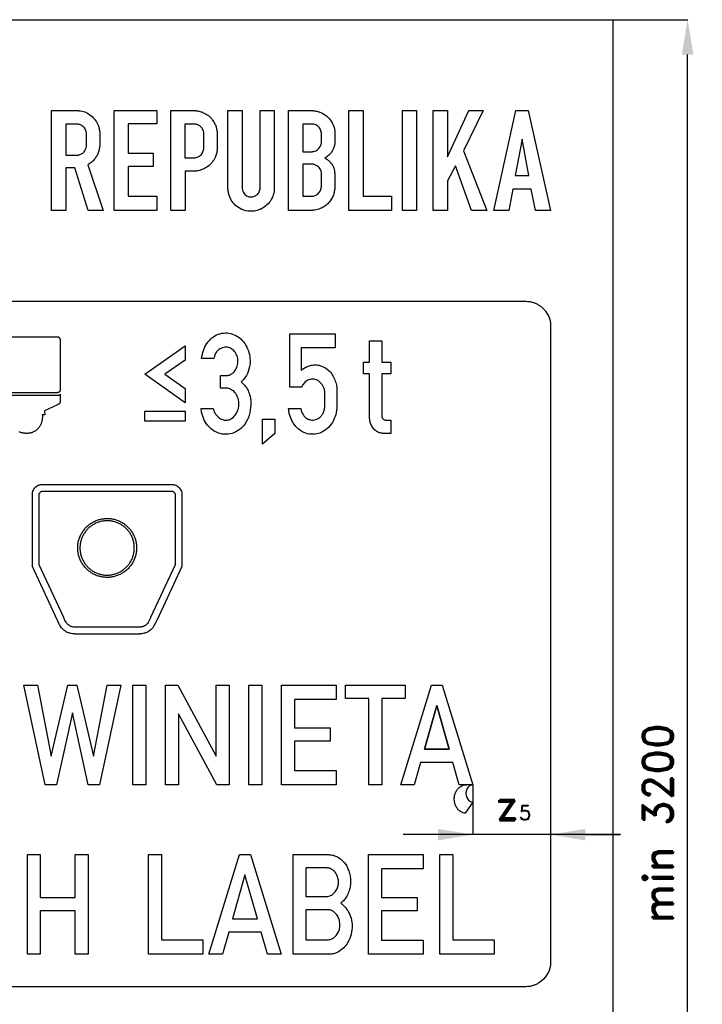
# Model space of a CAD drawing. Header units: millimetres. Extents: x -411 to 11679, y -762 to 3466.
# Tile 13 of 19: x 5809 to 7179, y 1250 to 3225. Entities that reach past the tile are written whole.
import ezdxf

# ---------------------------------------------------------------- set-up
doc = ezdxf.new("R2010")
doc.units = ezdxf.units.MM
doc.header["$LTSCALE"] = 5
doc.layers.add('Kóty', color=2, linetype='Continuous')
doc.layers.add('Značka', color=7, linetype='Continuous')
doc.styles.get("Standard").update_dxf_attribs({"font": 'romand.shx', "height": 60})
doc.dimstyles.get("Standard").update_dxf_attribs({"dimtxt": 60, "dimasz": 70, "dimexe": 0.18, "dimexo": 0.0625, "dimgap": 30, "dimtad": 1, "dimdec": 0, "dimzin": 0, "dimdsep": 46, "dimtxsty": 'Standard', "dimcen": 0.09, "dimadec": 0, "dimazin": 0, "dimtfac": 1, "dimtdec": 0, "dimtofl": 0, "dimtmove": 0, "dimatfit": 3, "dimfxl": 1, "dimtolj": 1, "dimtzin": 0, "dimarcsym": 0})

# ---------------------------------------------------------------- blocks, each defined once
blk = doc.blocks.new('*D20')
at = {"layer": 'Defpoints', "color": 0, "transparency": 16777216}
for p in [(7000, 3225), (7150, 3225), (7000, 0)]:
    blk.add_point(p, dxfattribs=at)
at = {"layer": 'Kóty', "color": 0, "lineweight": -2, "transparency": 16777216}
for p, q in [((7000.1, 3225), (7150.2, 3225)), ((7150, 70), (7150, 3155)), ((7000.1, 0), (7150.2, 0))]:
    blk.add_line(p, q, dxfattribs=at)
at = {"layer": 'Kóty', "color": 0, "transparency": 16777216}
for points in [[(7138.3, 3155), (7161.7, 3155), (7150, 3225)], [(7138.3, 70), (7161.7, 70), (7150, 0)]]:
    blk.add_solid(points, dxfattribs=at)
at = {"layer": 'Kóty', "color": 0, "transparency": 16777216, "insert": (7090, 1612.5), "char_height": 60, "attachment_point": 5, "rotation": 90}
blk.add_mtext('\\A1;min 3200', dxfattribs=at)

msp = doc.modelspace()

# ---------------------------------------------------------------- linework, layer by layer
at = {"layer": 'Kóty'}
for p, q in [((6718.91, 1689.938), (6718.91, 1589.82)), ((6718.91, 1689.875), (6718.91, 1589.82)), ((7015, 1590), (6578.91, 1590)), ((6875, 1590.062), (6875, 1590.18)), ((6875, 1590.062), (6875, 1590.18)), ((6945, 1590), (7015, 1590))]:
    msp.add_line(p, q, dxfattribs=at)
for points in [[(6648.91, 1601.667), (6648.91, 1578.333), (6718.91, 1590)], [(6945, 1601.667), (6945, 1578.333), (6875, 1590)]]:
    msp.add_solid(points, dxfattribs=at)
at = {"layer": 'Značka', "color": 5}
for points in [[(4500, 0), (4500, 3225), (7000, 3225), (7000, 0), (4500, 0)], [(5998.96, 2842.5), (5998.96, 3042.5), (6084.54, 3042.5), (6084.54, 3016), (6027.36, 3016), (6027.36, 2956.94), (6077.46, 2956.94), (6077.46, 2930.15), (6027.36, 2930.15), (6027.36, 2871.02), (6084.54, 2871.02), (6084.54, 2842.5), (5998.96, 2842.5)], [(6470.25, 2842.5), (6470.25, 3042.5), (6498.84, 3042.5), (6498.84, 2870.85), (6555.98, 2870.85), (6555.98, 2842.5), (6470.25, 2842.5)], [(6577.65, 2842.5), (6577.65, 3042.5), (6606.17, 3042.5), (6606.17, 2842.5), (6577.65, 2842.5)], [(6639.5, 2842.52), (6639.5, 3042.5), (6668.06, 3042.5), (6668.06, 2949.81), (6711.15, 3042.5), (6739.92, 3042.5), (6700.23, 2962.17), (6746.71, 2842.52), (6716.23, 2842.52), (6684.15, 2931.65), (6668.06, 2901.6), (6668.06, 2842.52), (6639.5, 2842.52)], [(6760.88, 2842.5), (6805.23, 3042.52), (6830.27, 3042.52), (6875, 2842.5), (6844.59, 2842.5), (6836.29, 2885.31), (6799.06, 2885.31), (6791, 2842.5), (6760.88, 2842.5)], [(6804.15, 2912.17), (6831.48, 2912.17), (6817.73, 2985.21), (6804.15, 2912.17)], [(6060.47, 2513.57), (6141.28, 2570.71), (6141.28, 2542.14), (6100.88, 2513.57), (6141.28, 2485), (6141.28, 2456.43), (6060.47, 2513.57)], [(6060.47, 2439.29), (6141.28, 2439.29), (6141.28, 2419.29), (6060.47, 2419.29), (6060.47, 2439.29)], [(6297.08, 2373.33), (6297.08, 2423.67), (6321.45, 2423.67), (6321.45, 2395), (6297.08, 2373.33)], [(5860.45, 1690), (5817.95, 1890), (5845.54, 1890), (5872.72, 1747.27), (5906.19, 1890), (5924.43, 1890), (5957.75, 1747.27), (5985.26, 1890), (6012.7, 1890), (5969.96, 1690), (5947.15, 1690), (5915.15, 1834.19), (5883.26, 1690), (5860.45, 1690)], [(6036.79, 1690), (6036.79, 1889.98), (6062.55, 1889.98), (6062.55, 1690), (6036.79, 1690)], [(6102.24, 1690), (6102.24, 1890), (6126.64, 1890), (6203.86, 1747.25), (6203.86, 1890), (6229.9, 1890), (6229.72, 1690), (6205.32, 1690), (6127.93, 1832.56), (6127.93, 1690), (6102.24, 1690)], [(6269.56, 1690), (6269.56, 1889.98), (6295.33, 1889.98), (6295.33, 1690), (6269.56, 1690)], [(6334.99, 1690), (6334.99, 1889.98), (6444.68, 1889.98), (6444.68, 1861.15), (6360.8, 1861.15), (6360.8, 1804.13), (6432.3, 1804.13), (6432.3, 1777.33), (6360.8, 1777.33), (6360.8, 1718.42), (6444.49, 1718.42), (6444.49, 1690), (6334.99, 1690)], [(6510.36, 1690), (6510.36, 1863.04), (6463.1, 1863.04), (6463.1, 1889.98), (6583.39, 1889.98), (6583.39, 1863.04), (6536.11, 1863.04), (6536.11, 1690), (6510.36, 1690)], [(6574.18, 1690), (6635.79, 1890.02), (6657.27, 1890.02), (6718.91, 1690), (6691.61, 1690), (6678.91, 1734.69), (6613.87, 1734.69), (6601.38, 1690), (6574.18, 1690)], [(6671.44, 1761.25), (6646.5, 1849.13), (6621.62, 1761.25), (6671.44, 1761.25)], [(6621.64, 1761.45), (6646.55, 1848.95), (6671.45, 1761.45), (6621.64, 1761.45)], [(5825.1, 1350), (5825.1, 1550), (5850.85, 1550), (5850.85, 1464.19), (5920.74, 1464.19), (5920.74, 1550), (5946.63, 1550), (5946.63, 1350), (5920.74, 1350), (5920.74, 1437.38), (5850.85, 1437.38), (5850.85, 1350), (5825.1, 1350)], [(6068.06, 1350), (6068.06, 1550), (6093.9, 1550), (6093.9, 1378.69), (6177.27, 1378.69), (6177.27, 1350), (6068.06, 1350)], [(6189.31, 1350), (6250.92, 1550.02), (6272.4, 1550.02), (6334.04, 1350), (6306.73, 1350), (6294.04, 1394.69), (6228.99, 1394.69), (6216.51, 1350), (6189.31, 1350)], [(6509.85, 1350), (6509.85, 1549.98), (6619.53, 1549.98), (6619.53, 1521.15), (6535.65, 1521.15), (6535.65, 1464.13), (6607.15, 1464.13), (6607.15, 1437.33), (6535.65, 1437.33), (6535.65, 1378.42), (6619.34, 1378.42), (6619.34, 1350), (6509.85, 1350)], [(6652.82, 1350), (6652.82, 1550), (6678.66, 1550), (6678.66, 1378.69), (6762.03, 1378.69), (6762.03, 1350), (6652.82, 1350)], [(6286.56, 1421.25), (6261.63, 1509.13), (6236.75, 1421.25), (6286.56, 1421.25)]]:
    msp.add_lwpolyline(points, dxfattribs=at)
for points in [[(5873.56, 2842.52), (5873.56, 3042.5), (5926.02, 3042.5, -0.00252338), (5927.38, 3042.49, -0.00813019), (5928.73, 3042.46, -0.083772), (5940.21, 3039.91, -0.0686112), (5950.6, 3033.96, -0.0685451), (5959.78, 3025.39, -0.0720567), (5966.15, 3014.75, -0.0376062), (5968.49, 3008.3, -0.030236), (5969.94, 3001.6), (5970.09, 3000.66), (5970.23, 2999.71), (5970.23, 2972.33), (5970.09, 2971.16), (5969.94, 2969.98, -0.0347004), (5968.29, 2961.85, -0.0482019), (5965.33, 2954.1, -0.0497557), (5961.3, 2947.29, -0.045045), (5956.04, 2941.35, -0.0273047), (5952.29, 2938.05, -0.0271387), (5948.21, 2935.19), (5947.19, 2934.56), (5946.17, 2933.94), (5977.29, 2842.52), (5946.79, 2842.52), (5920, 2928.04), (5902.23, 2928.04), (5902.23, 2842.52), (5873.56, 2842.52)], [(6112.88, 2842.52), (6112.88, 3042.5), (6161.46, 3042.5), (6162.51, 3042.42), (6163.56, 3042.33, -0.0411789), (6171.17, 3040.99, -0.0447111), (6178.46, 3038.35, -0.0661202), (6188.18, 3032.48, -0.0645554), (6196.08, 3024.29, -0.0471204), (6200.52, 3017.46, -0.0483351), (6203.56, 3009.96), (6204.76, 3005.29), (6205.54, 3000.54), (6205.68, 2999.45), (6205.81, 2998.35), (6205.81, 2965.62), (6205.82, 2965.1), (6205.81, 2964.58, -0.0645518), (6204.59, 2956.35, -0.0470074), (6201.54, 2948.48, -0.0589135), (6195.46, 2938.52, -0.0700114), (6187.15, 2930.52, -0.0633841), (6177.86, 2925.11, -0.0514518), (6167.56, 2921.94, -0.0149898), (6165.13, 2921.47, -0.0231053), (6162.69, 2921.19, -0.0105897), (6161.42, 2921.13, -0.00346678), (6160.15, 2921.1), (6141.33, 2921.1), (6141.33, 2842.52), (6112.88, 2842.52)], [(6227.48, 3042.5), (6255.98, 3042.5), (6255.98, 2887.73), (6256.03, 2887.02), (6256.08, 2886.31, 0.0671821), (6257.32, 2881.05, 0.075743), (6259.98, 2876.33, 0.0682725), (6263.08, 2873.06, 0.0699417), (6266.94, 2870.75, 0.0785404), (6271.91, 2869.38, 0.0781207), (6277.06, 2869.6, 0.0795718), (6282.11, 2871.33, 0.0719254), (6286.46, 2874.5, 0.0591245), (6289.18, 2877.65, 0.0748185), (6290.94, 2881.33), (6291.45, 2883.34), (6291.79, 2885.4), (6291.88, 2885.94), (6291.96, 2886.48), (6291.96, 3042.5), (6320.44, 3042.5), (6320.44, 2885.6), (6320.43, 2884.75), (6320.42, 2883.9, -0.0477155), (6319.61, 2877.72, -0.0370364), (6317.75, 2871.71, -0.0655104), (6311.9, 2860.51, -0.0715141), (6303.27, 2851.31, -0.0754154), (6292.35, 2844.48, -0.0739115), (6279.83, 2841.12, -0.0916775), (6263.38, 2841.77, -0.0962562), (6248.33, 2848.31, -0.0816738), (6238.06, 2857.48, -0.0765932), (6231.13, 2869.33, -0.0429458), (6228.71, 2876.66, -0.0422682), (6227.58, 2884.25), (6227.53, 2885.07), (6227.48, 2885.9), (6227.48, 3042.5)], [(6348.79, 2842.5), (6348.79, 3042.5), (6397.69, 3042.5), (6398.6, 3042.4), (6399.5, 3042.29, -0.0258967), (6405.94, 3041.18, -0.0351639), (6412.19, 3039.29, -0.0748305), (6423.36, 3033.26, -0.0704432), (6432.52, 3024.13, -0.0786978), (6439.55, 3012.11, -0.101514), (6441.92, 2998.77), (6441.92, 2998.28), (6441.92, 2997.79), (6441.92, 2978.02), (6441.86, 2977.54), (6441.79, 2977.06), (6441.12, 2972.86), (6440.08, 2968.73, -0.05561), (6437.4, 2962.41, -0.0512712), (6433.42, 2956.77, -0.0369702), (6429.96, 2953.17, -0.0384838), (6426.02, 2950.15), (6423.94, 2948.85), (6421.81, 2947.62), (6423.93, 2946.37), (6426, 2945.04, -0.0420101), (6431, 2941.03, -0.0476184), (6435.21, 2936.19, -0.0521892), (6438.6, 2930.51, -0.0551897), (6440.71, 2924.27), (6441.26, 2921.45), (6441.61, 2918.6), (6441.67, 2917.94), (6441.73, 2917.27), (6441.73, 2887.21), (6441.68, 2886.46), (6441.63, 2885.71, -0.0350002), (6440.59, 2878.66, -0.0419414), (6438.48, 2871.85, -0.0589461), (6434.03, 2863.29, -0.0541529), (6427.75, 2855.9, -0.0570342), (6419.57, 2849.4, -0.0592647), (6410.15, 2844.98, -0.0348489), (6404.54, 2843.39, -0.036603), (6398.79, 2842.62), (6397.48, 2842.55), (6396.17, 2842.5), (6348.79, 2842.5)], [(5902.23, 3015.48), (5902.23, 2953.17), (5924.04, 2953.17, 0.00256845), (5924.8, 2953.19, 0.00828204), (5925.56, 2953.23, 0.0895706), (5931.93, 2954.88, 0.0957603), (5937.29, 2958.69, 0.0605289), (5939.94, 2961.87, 0.04532), (5941.85, 2965.54), (5942.81, 2968.15), (5943.36, 2970.85), (5943.43, 2971.57), (5943.48, 2972.29), (5943.48, 2996.19), (5943.42, 2996.84), (5943.36, 2997.5), (5942.78, 3000.82, 0.0444539), (5941.69, 3004.02, 0.0627995), (5939.51, 3007.83, 0.0609317), (5936.46, 3011, 0.053174), (5933.3, 3013.18, 0.0528584), (5929.77, 3014.65, 0.0334215), (5927.47, 3015.21, 0.0347443), (5925.13, 3015.46, 0.00920793), (5924.3, 3015.48), (5923.48, 3015.48), (5902.23, 3015.48)], [(6141.19, 3015.48), (6141.19, 2947.96), (6159.21, 2947.96, 0.00352161), (6160.04, 2947.97, 0.00933809), (6160.88, 2948, 0.0692047), (6165.66, 2948.97, 0.0667948), (6170.04, 2951.19, 0.0622436), (6173.55, 2954.08, 0.0601584), (6176.25, 2957.73, 0.0566457), (6178.04, 2961.64, 0.0604944), (6178.88, 2965.83), (6178.92, 2966.39), (6178.96, 2966.94), (6178.96, 2997.21), (6178.87, 2998.22), (6178.75, 2999.23, 0.0711763), (6177.31, 3004.11, 0.0717563), (6174.54, 3008.44, 0.0763804), (6170.48, 3012.17, 0.0732031), (6165.52, 3014.54, 0.0326506), (6163.32, 3015.15, 0.0366988), (6161.06, 3015.44), (6160.19, 3015.47), (6159.31, 3015.48), (6141.19, 3015.48)], [(6377.44, 3015.48), (6377.44, 2960.15), (6395.88, 2960.15), (6396.57, 2960.2), (6397.27, 2960.27, 0.0463468), (6401.62, 2961.11, 0.0707589), (6405.63, 2962.92, 0.065286), (6408.71, 2965.32, 0.0467665), (6411.21, 2968.37), (6412.72, 2970.83), (6413.88, 2973.46), (6414.52, 2975.6), (6414.9, 2977.81), (6414.95, 2978.31), (6415, 2978.81), (6415, 2996.69), (6414.94, 2997.25), (6414.88, 2997.81), (6414.02, 3001.99, 0.058782), (6412.36, 3005.9, 0.0728727), (6409.46, 3009.82, 0.0652002), (6405.56, 3012.85, 0.0555395), (6402, 3014.59, 0.06834), (6398.17, 3015.4), (6397.19, 3015.46), (6396.21, 3015.48), (6377.44, 3015.48)], [(6377.44, 2935.04), (6377.44, 2870.83), (6395.52, 2870.85), (6396.11, 2870.87), (6396.69, 2870.9, 0.0526488), (6400.58, 2871.53, 0.0591989), (6404.25, 2873, 0.0603808), (6407.63, 2875.27, 0.0510381), (6410.44, 2878.23), (6412.4, 2881.11), (6413.86, 2884.27), (6414.48, 2886.21), (6414.86, 2888.21), (6414.93, 2888.84), (6414.98, 2889.48), (6414.98, 2915.46), (6414.94, 2916.51), (6414.88, 2917.56), (6414.21, 2921.05), (6412.88, 2924.37, 0.059497), (6410.42, 2928.25, 0.0704786), (6407.11, 2931.33, 0.0415759), (6404.69, 2932.81), (6402.08, 2933.96), (6400.26, 2934.59, 0.0447393), (6398.38, 2934.96), (6397.43, 2935.03), (6396.48, 2935.04), (6377.44, 2935.04)], [(4675, 2660), (6825, 2660), (6825.2, 2660), (6825.39, 2660, -0.032197), (6831.85, 2659.55, -0.0354505), (6838.19, 2658.23, -0.0362968), (6844.33, 2656.15, -0.0344499), (6850.11, 2653.24, -0.0336958), (6855.5, 2649.64, -0.0341167), (6860.36, 2645.36, -0.0341813), (6864.65, 2640.5), (6868.24, 2635.11), (6871.13, 2629.33), (6873.23, 2623.19), (6874.57, 2616.85), (6875, 2610.39), (6875, 2610.2), (6875, 2610), (6875, 1335), (6875, 1334.8), (6875, 1334.61), (6874.55, 1328.15), (6873.23, 1321.81), (6871.15, 1315.67), (6868.24, 1309.89), (6864.64, 1304.5), (6860.36, 1299.64), (6855.5, 1295.35), (6850.11, 1291.76, -0.0340264), (6844.33, 1288.87, -0.033371), (6838.19, 1286.77, -0.0341459), (6831.85, 1285.43, -0.0367388), (6825.39, 1285), (6825.2, 1285), (6825, 1285), (4675, 1285)], [(5662.61, 2588.84), (5885.72, 2588.84), (5885.86, 2588.84), (5885.99, 2588.83, -0.0501091), (5886.8, 2588.71), (5887.56, 2588.42), (5888.19, 2588.04), (5888.74, 2587.55), (5889.27, 2586.91), (5889.7, 2586.2), (5890.01, 2585.5), (5890.23, 2584.77), (5890.4, 2583.99), (5890.47, 2583.19), (5890.47, 2583.07), (5890.47, 2582.95), (5890.47, 2582.94), (5890.47, 2581.43), (5890.47, 2579.92), (5890.47, 2576.89), (5890.47, 2573.87), (5890.47, 2566.31), (5890.47, 2558.76), (5890.47, 2548.68), (5890.47, 2538.6), (5890.47, 2528.53), (5890.47, 2518.45), (5890.47, 2510.39), (5890.47, 2502.33), (5890.47, 2493.76), (5890.47, 2485.2), (5890.47, 2483.69), (5890.47, 2482.18), (5890.47, 2482.14), (5890.47, 2482.11), (5890.47, 2482.05), (5890.47, 2481.98), (5890.47, 2481.83), (5890.46, 2481.67), (5890.45, 2481.45), (5890.44, 2481.24), (5890.42, 2481.03), (5890.4, 2480.82), (5890.38, 2480.65), (5890.35, 2480.48), (5890.31, 2480.27), (5890.27, 2480.07), (5890.24, 2479.93), (5890.2, 2479.78), (5890.17, 2479.67), (5890.13, 2479.55), (5890.09, 2479.44), (5890.05, 2479.33), (5890.01, 2479.24), (5889.97, 2479.15), (5889.92, 2479.04), (5889.86, 2478.93), (5889.79, 2478.81), (5889.72, 2478.69), (5889.66, 2478.6), (5889.59, 2478.5), (5889.52, 2478.41), (5889.44, 2478.32), (5889.38, 2478.25), (5889.32, 2478.19), (5889.23, 2478.1), (5889.15, 2478.03), (5889.03, 2477.92), (5888.91, 2477.83), (5888.81, 2477.75), (5888.71, 2477.68), (5888.6, 2477.61), (5888.49, 2477.55), (5888.4, 2477.5), (5888.31, 2477.45), (5888.19, 2477.4), (5888.07, 2477.34), (5887.9, 2477.27), (5887.72, 2477.2), (5887.57, 2477.15), (5887.42, 2477.1), (5887.27, 2477.06), (5887.12, 2477.02), (5887, 2476.99), (5886.87, 2476.96), (5886.72, 2476.93), (5886.56, 2476.9), (5886.27, 2476.84), (5885.97, 2476.8), (5885.72, 2476.77), (5885.46, 2476.74), (5885.21, 2476.72), (5884.96, 2476.7), (5884.76, 2476.69), (5884.56, 2476.69), (5884.31, 2476.68), (5884.05, 2476.68), (5883.99, 2476.68), (5883.93, 2476.68), (5883.87, 2476.68), (5883.82, 2476.67), (5883.77, 2476.67), (5883.72, 2476.67), (5883.67, 2476.67), (5883.63, 2476.67), (5883.59, 2476.67), (5883.54, 2476.67), (5883.53, 2476.67), (5883.53, 2476.67), (5661.01, 2476.69)], [(6197.97, 2445.06), (6198.62, 2442.73), (6199.35, 2440.42, 0.060116), (6202.65, 2433.69, 0.0697336), (6207.6, 2427.98, 0.0825448), (6214.38, 2423.46, 0.0995801), (6222.21, 2421.62, 0.0931066), (6229.58, 2422.53, 0.0814393), (6236.25, 2425.9, 0.101092), (6243.45, 2433.43, 0.075204), (6247.69, 2443.12, 0.0830691), (6249.39, 2455.57, 0.0927565), (6246.72, 2467.79, 0.0842191), (6241.42, 2476.9, 0.104839), (6233.31, 2483.35, 0.0502515), (6229.23, 2485.06, 0.0506308), (6224.9, 2485.92), (6223.94, 2486), (6222.97, 2486.06), (6212.49, 2486.06), (6212.49, 2511.06), (6223.34, 2511.06), (6224.27, 2511.03, 0.0119323), (6225.19, 2511.02, 0.10519), (6231.97, 2512.7, 0.0794982), (6237.88, 2516.79, 0.100459), (6244.15, 2525.05, 0.083412), (6247.06, 2535.02, 0.0814025), (6247.04, 2545.38, 0.09158), (6243.53, 2555.13, 0.0924747), (6237.46, 2562.73, 0.116351), (6228.99, 2567.21, 0.122181), (6219.03, 2567.61, 0.113914), (6209.82, 2563.5, 0.105724), (6203.16, 2556.33, 0.0858332), (6199.65, 2547.29), (6199.4, 2546.15), (6199.17, 2545), (6174.56, 2545), (6175.23, 2549.33), (6176.05, 2553.65, -0.0619163), (6181.19, 2568.49, -0.0763996), (6190.21, 2581.44, -0.0790081), (6201.41, 2590.72, -0.090164), (6214.95, 2595.77, -0.0913962), (6229.41, 2596.12, -0.0860252), (6243.16, 2591.48, -0.0900138), (6256.15, 2581.6, -0.0745568), (6265.33, 2568.04, -0.0684999), (6270.6, 2553.19, -0.0665314), (6271.72, 2537.35, -0.0782207), (6268.3, 2519.38, -0.102335), (6259.08, 2504.08), (6256.45, 2501.28), (6253.68, 2498.6), (6256.25, 2496.35), (6258.73, 2494, -0.0578642), (6265.26, 2485.57, -0.0525049), (6269.83, 2475.88, -0.0655459), (6273.14, 2461.58, -0.0527449), (6273, 2446.73, -0.0760537), (6267.94, 2425.59, -0.103115), (6256.02, 2407.75, -0.0869775), (6243.12, 2398.02, -0.0962115), (6227.68, 2393.5, -0.0946055), (6212.07, 2394.58, -0.0884987), (6197.81, 2401.12, -0.0831093), (6186.25, 2411.78, -0.0695593), (6178.4, 2425.4, -0.0359493), (6175.5, 2433.59, -0.0348762), (6173.8, 2442.06), (6173.6, 2443.56), (6173.42, 2445.06), (6197.97, 2445.06)], [(6373.56, 2444.87), (6373.86, 2443.59), (6374.18, 2442.31, 0.0536899), (6376.87, 2435.17, 0.0763648), (6381.29, 2428.96, 0.081327), (6386.71, 2424.57, 0.0886803), (6393.31, 2422.21, 0.12123), (6403.56, 2422.72, 0.120111), (6412.43, 2427.77, 0.0775049), (6416.72, 2432.83, 0.0529666), (6419.57, 2438.85), (6421.07, 2443.95), (6421.73, 2449.17), (6421.78, 2450.58), (6421.78, 2452), (6421.78, 2476.25), (6421.6, 2479.07), (6421.25, 2481.85, 0.0593242), (6419.51, 2487.58, 0.0500031), (6416.51, 2492.9, 0.0670982), (6411.42, 2498.72, 0.0942354), (6404.89, 2502.58, 0.11075), (6396.38, 2503.91, 0.101978), (6387.89, 2501.63, 0.0970847), (6380.95, 2496.66, 0.0942698), (6376.42, 2489.63), (6376.04, 2488.74), (6375.69, 2487.85), (6351.82, 2487.85), (6351.82, 2595), (6442.89, 2595), (6442.89, 2566.48), (6374.57, 2566.48), (6374.57, 2521.48), (6377.37, 2523.72), (6380.26, 2525.83, -0.0560786), (6388.18, 2530, -0.0625126), (6396.89, 2532.21, -0.0774674), (6407.86, 2532.16, -0.0736407), (6418.37, 2528.85, -0.0775038), (6428.7, 2522.11, -0.0681812), (6436.7, 2512.69, -0.0557792), (6441.92, 2502.7, -0.0466013), (6445, 2491.88), (6445.74, 2487.4), (6446.03, 2482.9), (6446.03, 2482.29), (6446.03, 2481.69), (6446.03, 2449.58), (6446, 2448.16), (6445.96, 2446.73, -0.0386526), (6444.87, 2437.64, -0.0376436), (6442.4, 2428.75, -0.0724014), (6434.75, 2413.56, -0.0898703), (6422.76, 2401.62, -0.0741932), (6411.84, 2395.66, -0.0795938), (6399.65, 2393.25, -0.100446), (6383.47, 2395.59, -0.0924763), (6369.23, 2403.79, -0.0781634), (6359.32, 2414.6, -0.0635624), (6352.83, 2427.71), (6350.62, 2434.9, -0.0321101), (6349.34, 2442.27), (6349.2, 2443.57), (6349.07, 2444.87), (6373.56, 2444.87)], [(6554.32, 2395.02), (6539, 2395.02), (6537.81, 2395.1), (6536.63, 2395.21, -0.0743528), (6529.56, 2397.12, -0.0743962), (6523.31, 2401.02, -0.0825278), (6517.45, 2407.5, -0.063973), (6513.68, 2415.42), (6512.51, 2419.36), (6511.92, 2423.4), (6511.87, 2424.37), (6511.84, 2425.35), (6511.84, 2514.65), (6499.6, 2514.65), (6499.6, 2537.98), (6511.84, 2537.98), (6511.84, 2580.73), (6536.06, 2580.73), (6536.06, 2537.98), (6554.51, 2537.98), (6554.53, 2514.65), (6536.06, 2514.65), (6536.06, 2431.19), (6536.11, 2430.65), (6536.17, 2430.1), (6536.62, 2427.73), (6537.58, 2425.48, 0.0957723), (6539.52, 2423.14, 0.138774), (6542.17, 2421.94), (6542.67, 2421.86), (6543.18, 2421.81), (6554.32, 2421.81), (6554.32, 2395.02)], [(5661.01, 2471.91), (5884.61, 2471.91), (5886.24, 2471.91), (5886.26, 2471.91), (5886.28, 2471.91), (5886.42, 2471.91), (5886.56, 2471.91), (5886.7, 2471.91), (5886.83, 2471.91), (5886.96, 2471.91), (5887.1, 2471.92), (5887.2, 2471.92), (5887.31, 2471.93), (5887.44, 2471.93), (5887.57, 2471.94), (5887.72, 2471.96), (5887.87, 2471.97), (5887.99, 2471.99), (5888.12, 2472.01), (5888.24, 2472.03), (5888.36, 2472.05), (5888.46, 2472.07), (5888.56, 2472.1), (5888.68, 2472.13), (5888.79, 2472.17), (5888.91, 2472.2), (5889.03, 2472.25), (5889.13, 2472.28), (5889.23, 2472.33), (5889.32, 2472.37), (5889.42, 2472.42), (5889.49, 2472.46), (5889.56, 2472.5), (5889.65, 2472.56), (5889.74, 2472.62), (5889.82, 2472.68), (5889.91, 2472.74), (5889.97, 2472.8), (5890.04, 2472.86), (5890.1, 2472.92), (5890.17, 2472.99), (5890.21, 2473.04), (5890.26, 2473.1), (5890.31, 2473.17), (5890.36, 2473.24), (5890.38, 2473.26), (5890.39, 2473.27), (5890.4, 2473.29), (5890.41, 2473.31), (5890.42, 2473.32), (5890.43, 2473.34), (5890.44, 2473.35), (5890.45, 2473.36), (5890.46, 2473.38), (5890.47, 2473.4), (5890.47, 2458.28), (5890.47, 2458.25), (5890.47, 2458.22), (5890.47, 2458.19), (5890.47, 2458.16), (5890.47, 2458.13), (5890.47, 2458.1), (5890.47, 2458.08), (5890.46, 2458.06), (5890.46, 2458.03), (5890.46, 2458), (5890.46, 2457.97), (5890.46, 2457.95), (5890.46, 2457.9), (5890.46, 2457.85), (5890.45, 2457.73), (5890.43, 2457.61), (5890.41, 2457.45), (5890.39, 2457.29), (5890.36, 2457.13), (5890.32, 2456.97), (5890.29, 2456.84), (5890.26, 2456.71), (5890.21, 2456.56), (5890.15, 2456.4), (5890.09, 2456.25), (5890.03, 2456.1), (5889.97, 2455.97), (5889.91, 2455.85), (5889.85, 2455.72), (5889.78, 2455.6), (5889.72, 2455.51), (5889.66, 2455.42), (5889.58, 2455.3), (5889.5, 2455.19), (5889.39, 2455.05), (5889.27, 2454.91), (5889.17, 2454.79), (5889.07, 2454.68), (5888.96, 2454.57), (5888.85, 2454.47), (5888.76, 2454.39), (5888.66, 2454.31), (5888.55, 2454.21), (5888.43, 2454.11), (5888.29, 2454.01), (5888.15, 2453.9), (5888.03, 2453.82), (5887.91, 2453.74), (5887.78, 2453.66), (5887.66, 2453.58), (5887.56, 2453.52), (5887.46, 2453.46), (5887.33, 2453.39), (5887.21, 2453.32), (5887.03, 2453.22), (5886.86, 2453.13), (5886.71, 2453.05), (5886.56, 2452.98), (5886.41, 2452.91), (5886.26, 2452.84), (5886.14, 2452.78), (5886.02, 2452.73), (5885.89, 2452.67), (5885.76, 2452.61), (5885.74, 2452.6), (5885.72, 2452.59), (5885.71, 2452.59), (5885.69, 2452.58), (5885.68, 2452.57), (5885.66, 2452.56), (5885.63, 2452.55), (5885.61, 2452.54), (5885.58, 2452.53), (5885.56, 2452.52), (5885.54, 2452.51), (5885.52, 2452.5), (5885.49, 2452.49), (5885.47, 2452.48), (5859.14, 2440.05), (5860.11, 2432.33), (5854.93, 2432.33), (5854.93, 2432.27), (5854.93, 2432.2), (5854.94, 2431.69), (5854.96, 2431.19), (5854.98, 2430.69), (5854.99, 2430.18), (5855.01, 2429.67), (5855.02, 2429.16), (5855.03, 2428.75), (5855.03, 2428.35), (5855.03, 2427.95), (5855.02, 2427.54), (5855.02, 2427.47), (5855.02, 2427.41), (5855.01, 2427.16), (5855, 2426.91), (5854.98, 2426.41), (5854.95, 2425.91), (5854.85, 2424.66), (5854.72, 2423.41), (5854.48, 2421.76), (5854.17, 2420.11), (5853.8, 2418.48), (5853.34, 2416.88), (5852.92, 2415.61), (5852.44, 2414.36), (5851.76, 2412.84), (5851.01, 2411.35), (5850.27, 2409.97), (5849.46, 2408.64), (5848.74, 2407.56), (5847.95, 2406.52), (5847.12, 2405.52), (5846.25, 2404.56), (5845.52, 2403.81), (5844.76, 2403.1), (5843.78, 2402.26), (5842.76, 2401.45), (5841.57, 2400.57), (5840.33, 2399.75), (5839.28, 2399.12), (5838.19, 2398.54), (5837.08, 2398), (5835.95, 2397.5), (5835.03, 2397.14), (5834.1, 2396.81), (5832.92, 2396.44), (5831.74, 2396.12), (5830.3, 2395.76), (5828.84, 2395.47), (5827.62, 2395.28), (5826.4, 2395.15), (5825.17, 2395.05, -0.00970321), (5823.93, 2395, -0.00791226), (5822.95, 2394.99, -0.00841858), (5821.96, 2395.01, -0.00930777), (5820.73, 2395.08), (5819.5, 2395.19), (5818.02, 2395.36), (5816.54, 2395.59), (5815.32, 2395.82), (5814.12, 2396.11), (5812.92, 2396.44), (5811.73, 2396.81), (5810.8, 2397.14), (5809.87, 2397.49), (5808.72, 2397.98)], [(6718.91, 1655.47), (6703.84, 1632.88), (6702.6, 1633.06), (6701.36, 1633.28, -0.0638633), (6696.53, 1634.97, -0.0581849), (6692.22, 1637.79, -0.0712155), (6687.45, 1642.79, -0.0615429), (6684.16, 1648.86, -0.0599655), (6682.12, 1655.89, -0.0570954), (6681.76, 1663.2, -0.0571505), (6682.87, 1670.37, -0.0619841), (6685.64, 1677.07, -0.0634089), (6689.56, 1682.58, -0.0723814), (6694.8, 1686.86, -0.0606984), (6699.4, 1689.06, -0.0708904), (6704.36, 1689.99, -0.0144898), (6705.6, 1690.03, -0.00489008), (6706.85, 1690.02), (6691.77, 1690.02), (6679.07, 1734.66), (6614.03, 1734.66), (6601.32, 1690.02), (6574.18, 1690.02), (6635.99, 1890.02), (6657.1, 1890.02), (6718.91, 1690.02), (6718.17, 1689.94), (6717.44, 1689.84, 0.0630785), (6714.55, 1688.97, 0.0578453), (6711.92, 1687.43, 0.0708992), (6708.98, 1684.62), (6706.87, 1681.14), (6705.47, 1677.05), (6705.04, 1672.74), (6705.47, 1668.44), (6706.87, 1664.35), (6708.99, 1660.88, 0.0689731), (6711.92, 1658.06), (6714.54, 1656.5, 0.069055), (6717.44, 1655.64), (6718.17, 1655.54), (6718.91, 1655.47)], [(6358.12, 1350), (6358.12, 1550), (6427.96, 1550), (6429.71, 1549.94), (6431.45, 1549.83, -0.0627764), (6441.15, 1547.82, -0.0632223), (6450.1, 1543.44, -0.0901049), (6461.5, 1533.19, -0.0757781), (6469.03, 1519.75, -0.0464628), (6472.06, 1510.04, -0.0409446), (6473.35, 1500, -0.0403662), (6473.16, 1489.73, -0.0446848), (6471.23, 1479.63, -0.0508882), (6467.32, 1469.34, -0.0548154), (6461.38, 1460.13), (6459.18, 1457.5), (6456.79, 1455.06), (6455.51, 1453.88), (6454.21, 1452.73), (6455.96, 1451.26), (6457.68, 1449.75, -0.0463538), (6464.81, 1441.98, -0.0489813), (6470.36, 1432.98, -0.0700683), (6475.45, 1418.51, -0.0641167), (6476.56, 1403.1, -0.0716874), (6473.66, 1386, -0.0780213), (6465.9, 1370.54, -0.0644589), (6457.43, 1360.8, -0.0748813), (6446.68, 1353.79, -0.0512345), (6439.29, 1351.08, -0.0572098), (6431.54, 1350.02, -0.00850626), (6430.11, 1349.99, -0.00280758), (6428.67, 1350), (6358.12, 1350)], [(6383.99, 1523.13), (6383.99, 1466.06), (6424.76, 1466.06, 0.00638107), (6426.35, 1466.07, 0.0190366), (6427.93, 1466.17, 0.106675), (6435.31, 1468.67, 0.0805435), (6441.48, 1473.79, 0.0806062), (6446.4, 1481, 0.0733956), (6448.9, 1489.29, 0.0737948), (6449.17, 1498.46, 0.0766224), (6446.73, 1507.33, 0.0739675), (6442.5, 1514.46, 0.0841373), (6436.3, 1519.9, 0.0509658), (6432.55, 1521.87, 0.0627845), (6428.49, 1522.94), (6427.64, 1523.04), (6426.78, 1523.13), (6383.99, 1523.13)], [(6384.05, 1439.35), (6384.05, 1378.81), (6424.92, 1378.81, 0.00435937), (6426.46, 1378.84, 0.0131556), (6428, 1378.92, 0.0686846), (6434.16, 1380.3, 0.0673019), (6439.77, 1383.29, 0.0891654), (6446.21, 1389.56, 0.0757927), (6450.33, 1397.63, 0.0716269), (6452.25, 1406.53, 0.0687923), (6451.64, 1415.6, 0.0764472), (6448.47, 1424.92, 0.0849392), (6442.48, 1432.81, 0.0671637), (6437.26, 1436.85, 0.0930321), (6431.2, 1439), (6429.51, 1439.23), (6427.8, 1439.35), (6384.05, 1439.35)]]:
    msp.add_lwpolyline(points, format="xyb", dxfattribs=at)
at = {"layer": 'Značka', "color": 251}
for points in [[(6135, 2193.11), (6135, 2128.24), (6084.6, 2019.85), (6084.27, 2019.08), (6083.94, 2018.31), (6081.66, 2013.41), (6078.98, 2008.72), (6076.38, 2005), (6073.33, 2001.64), (6069.99, 1998.82, -0.0395881), (6066.25, 1996.55, -0.032169), (6062.81, 1995.04, -0.0264848), (6059.21, 1993.94, -0.0274185), (6054.67, 1993.03, -0.0239651), (6050.07, 1992.58), (6049.16, 1992.54), (6048.26, 1992.5), (5921.74, 1992.5), (5920.84, 1992.54), (5919.93, 1992.58, -0.0215421), (5915.32, 1993.03, -0.0290446), (5910.79, 1993.94, -0.0283417), (5907.19, 1995.03, -0.0319996), (5903.75, 1996.55, -0.0386856), (5900.01, 1998.82, -0.038381), (5896.67, 2001.64), (5893.62, 2005), (5891.02, 2008.72), (5888.34, 2013.42), (5886.06, 2018.31), (5885.73, 2019.08), (5885.4, 2019.85), (5835, 2128.24), (5835, 2272.58), (5835.01, 2273.07), (5835.02, 2273.56), (5835.33, 2276.24), (5836.01, 2278.85), (5836.92, 2281.15), (5838.13, 2283.3), (5839.95, 2285.75), (5842.14, 2287.88), (5844.61, 2289.67, -0.0400882), (5847.35, 2291.04, -0.0444657), (5850.49, 2292.06, -0.0491819), (5853.75, 2292.47), (5854.24, 2292.49), (5854.72, 2292.5), (5951.59, 2292.5), (6115.28, 2292.5), (6115.76, 2292.49), (6116.25, 2292.47, -0.0436139), (6119.51, 2292.05, -0.0461194), (6122.65, 2291.04, -0.0431981), (6125.39, 2289.68), (6127.86, 2287.88), (6130.05, 2285.75), (6131.87, 2283.3), (6133.07, 2281.15), (6133.99, 2278.85), (6134.68, 2276.24), (6134.97, 2273.56), (6134.99, 2273.07), (6135, 2272.58), (6135, 2193.11)], [(6121.36, 2193.11), (6121.36, 2131.25), (6072.23, 2025.6), (6071.83, 2024.66), (6071.42, 2023.72), (6069.56, 2019.73), (6067.39, 2015.91), (6065.73, 2013.52), (6063.78, 2011.37), (6061.97, 2009.86), (6059.94, 2008.64), (6057.91, 2007.77), (6055.78, 2007.14, -0.0275853), (6052.55, 2006.5, -0.0230941), (6049.28, 2006.2), (6048.61, 2006.16), (6047.95, 2006.14), (5922.05, 2006.14), (5921.37, 2006.17), (5920.69, 2006.2, -0.0212336), (5917.33, 2006.52, -0.0310575), (5914.03, 2007.18), (5911.92, 2007.83), (5909.9, 2008.72), (5907.88, 2009.98), (5906.07, 2011.52), (5904.15, 2013.68), (5902.51, 2016.07), (5900.39, 2019.83), (5898.57, 2023.73), (5898.17, 2024.67), (5897.76, 2025.6), (5848.64, 2131.25), (5848.64, 2272.58), (5848.64, 2272.78), (5848.65, 2272.98), (5848.76, 2273.86), (5849, 2274.71), (5849.29, 2275.39), (5849.67, 2276.04), (5850.28, 2276.84), (5851.01, 2277.53), (5851.8, 2278.08), (5852.67, 2278.49), (5853.51, 2278.74, -0.0432594), (5854.39, 2278.85), (5854.55, 2278.86), (5854.72, 2278.86), (5951.59, 2278.86), (6115.28, 2278.86), (6115.47, 2278.86), (6115.66, 2278.85, -0.0459718), (6116.68, 2278.7), (6117.66, 2278.35), (6118.44, 2277.93), (6119.15, 2277.39), (6119.85, 2276.69), (6120.42, 2275.89), (6120.8, 2275.2), (6121.08, 2274.46), (6121.27, 2273.7), (6121.35, 2272.93), (6121.36, 2272.75), (6121.36, 2272.58), (6121.36, 2193.11)], [(6044.09, 2165.23), (6044.09, 2164.84), (6044.09, 2164.45, -0.0321974), (6043.5, 2156.75, -0.0357591), (6041.87, 2149.19, -0.036572), (6039.33, 2141.88, -0.0347731), (6035.78, 2135.01, -0.0340348), (6031.42, 2128.63, -0.0345081), (6026.23, 2122.9, -0.0346014), (6020.37, 2117.86, -0.0343843), (6013.87, 2113.67, -0.0344355), (6006.91, 2110.32, -0.034424), (5999.55, 2107.95, -0.0344474), (5991.95, 2106.52, -0.0343723), (5984.23, 2106.14, -0.0344323), (5976.52, 2106.72, -0.0344253), (5968.96, 2108.35, -0.0344161), (5961.66, 2110.91, -0.0344318), (5954.79, 2114.44, -0.0344143), (5948.4, 2118.8, -0.0343911), (5942.67, 2123.99, -0.0344032), (5937.63, 2129.86, -0.0344579), (5933.44, 2136.35, -0.0343659), (5930.09, 2143.32, -0.0344022), (5927.73, 2150.68, -0.0344313), (5926.29, 2158.28, -0.0344674), (5925.91, 2166, -0.0343994), (5926.5, 2173.71, -0.0344798), (5928.13, 2181.27, -0.0343881), (5930.68, 2188.56, -0.0344603), (5934.22, 2195.44, -0.0344057), (5938.57, 2201.83, -0.0343649), (5943.77, 2207.55, -0.0344265), (5949.63, 2212.59, -0.0344229), (5956.13, 2216.78, -0.0343811), (5963.09, 2220.14, -0.0343729), (5970.45, 2222.5, -0.0343932), (5978.05, 2223.93, -0.0344038), (5985.77, 2224.31, -0.0343693), (5993.48, 2223.73, -0.0344253), (6001.04, 2222.1, -0.0344455), (6008.34, 2219.54, -0.0344042), (6015.21, 2216.01, -0.0344262), (6021.6, 2211.65, -0.0344078), (6027.33, 2206.46, -0.0343774), (6032.37, 2200.6, -0.0345521), (6036.56, 2194.1, -0.0344372), (6039.9, 2187.14, -0.0340267), (6042.27, 2179.77, -0.0328133), (6043.67, 2172.55, -0.0342794), (6044.09, 2165.23)], [(6044.09, 2165.23), (6044.09, 2164.84), (6044.09, 2164.45, -0.0321974), (6043.5, 2156.75, -0.0357591), (6041.87, 2149.19, -0.036572), (6039.33, 2141.88, -0.0347731), (6035.78, 2135.01, -0.0340348), (6031.42, 2128.63, -0.0345081), (6026.23, 2122.9, -0.0346014), (6020.37, 2117.86, -0.0343843), (6013.87, 2113.67, -0.0344355), (6006.91, 2110.32, -0.034424), (5999.55, 2107.95, -0.0344474), (5991.95, 2106.52, -0.0343723), (5984.23, 2106.14, -0.0344323), (5976.52, 2106.72, -0.0344253), (5968.96, 2108.35, -0.0344161), (5961.66, 2110.91, -0.0344318), (5954.79, 2114.44, -0.0344143), (5948.4, 2118.8, -0.0343911), (5942.67, 2123.99, -0.0344032), (5937.63, 2129.86, -0.0344579), (5933.44, 2136.35, -0.0343659), (5930.09, 2143.32, -0.0344022), (5927.73, 2150.68, -0.0344313), (5926.29, 2158.28, -0.0344674), (5925.91, 2166, -0.0343994), (5926.5, 2173.71, -0.0344798), (5928.13, 2181.27, -0.0343881), (5930.68, 2188.56, -0.0344603), (5934.22, 2195.44, -0.0344057), (5938.57, 2201.83, -0.0343649), (5943.77, 2207.55, -0.0344265), (5949.63, 2212.59, -0.0344229), (5956.13, 2216.78, -0.0343811), (5963.09, 2220.14, -0.0343729), (5970.45, 2222.5, -0.0343932), (5978.05, 2223.93, -0.0344038), (5985.77, 2224.31, -0.0343693), (5993.48, 2223.73, -0.0344253), (6001.04, 2222.1, -0.0344455), (6008.34, 2219.54, -0.0344042), (6015.21, 2216.01, -0.0344262), (6021.6, 2211.65, -0.0344078), (6027.33, 2206.46, -0.0343774), (6032.37, 2200.6, -0.0345521), (6036.56, 2194.1, -0.0344372), (6039.9, 2187.14, -0.0340267), (6042.27, 2179.77, -0.0328133), (6043.67, 2172.55, -0.0342794), (6044.09, 2165.23)], [(6039.55, 2165.23), (6039.54, 2165.58), (6039.54, 2165.94), (6039, 2173.05, 0.0358091), (6037.5, 2180.03, 0.0367091), (6035.15, 2186.77, 0.0347819), (6031.88, 2193.12, 0.0340415), (6027.85, 2199.01, 0.034403), (6023.06, 2204.3, 0.0345729), (6017.65, 2208.95, 0.0344515), (6011.65, 2212.82, 0.0344595), (6005.22, 2215.91, 0.0343623), (5998.43, 2218.09, 0.0344143), (5991.41, 2219.42, 0.0343928), (5984.29, 2219.77, 0.0344559), (5977.17, 2219.23, 0.034469), (5970.19, 2217.72, 0.0344631), (5963.46, 2215.36, 0.034424), (5957.11, 2212.1, 0.0344562), (5951.22, 2208.08, 0.0344198), (5945.93, 2203.29, 0.0344335), (5941.28, 2197.88, 0.0344072), (5937.41, 2191.88, 0.0343675), (5934.32, 2185.45, 0.0344462), (5932.13, 2178.65, 0.0344477), (5930.81, 2171.64, 0.0343278), (5930.46, 2164.51, 0.0343826), (5931, 2157.4, 0.0344208), (5932.5, 2150.42, 0.034344), (5934.86, 2143.69, 0.0344094), (5938.12, 2137.34, 0.034425), (5942.15, 2131.44, 0.0343493), (5946.94, 2126.16, 0.0344298), (5952.35, 2121.5, 0.0344248), (5958.35, 2117.64, 0.0343978), (5964.78, 2114.54, 0.0344371), (5971.57, 2112.36, 0.0344143), (5978.59, 2111.04, 0.0344611), (5985.71, 2110.69, 0.0344219), (5992.83, 2111.22, 0.0344353), (5999.81, 2112.73, 0.0344382), (6006.54, 2115.09, 0.0343948), (6012.89, 2118.35, 0.0343791), (6018.78, 2122.37, 0.0344705), (6024.07, 2127.17, 0.0344287), (6028.72, 2132.58, 0.0344897), (6032.59, 2138.58, 0.0343959), (6035.68, 2145, 0.0340074), (6037.87, 2151.8), (6039.16, 2158.47), (6039.55, 2165.23)]]:
    msp.add_lwpolyline(points, format="xyb", dxfattribs=at)

# ---------------------------------------------------------------- texts
at = {"layer": 'Kóty', "insert": (6764.7, 1679.247), "char_height": 60, "attachment_point": 1}
msp.add_mtext_dynamic_manual_height_columns('z{\\H0.5x;5}', width=70.63977, gutter_width=300, heights=[0], dxfattribs=at)

# ---------------------------------------------------------------- dimensions: what is measured, and where the dimension line sits
at = {"layer": 'Kóty'}
dim = msp.add_linear_dim(base=(7150, 3225), p1=(7000, 0), p2=(7000, 3225), angle=90, text='min 3200', dimstyle='Standard', dxfattribs=at)
dim.commit()
dim.dimension.update_dxf_attribs({"geometry": '*D20', "text_midpoint": (7090, 1612.5)})

doc.saveas('drawing.dxf')
